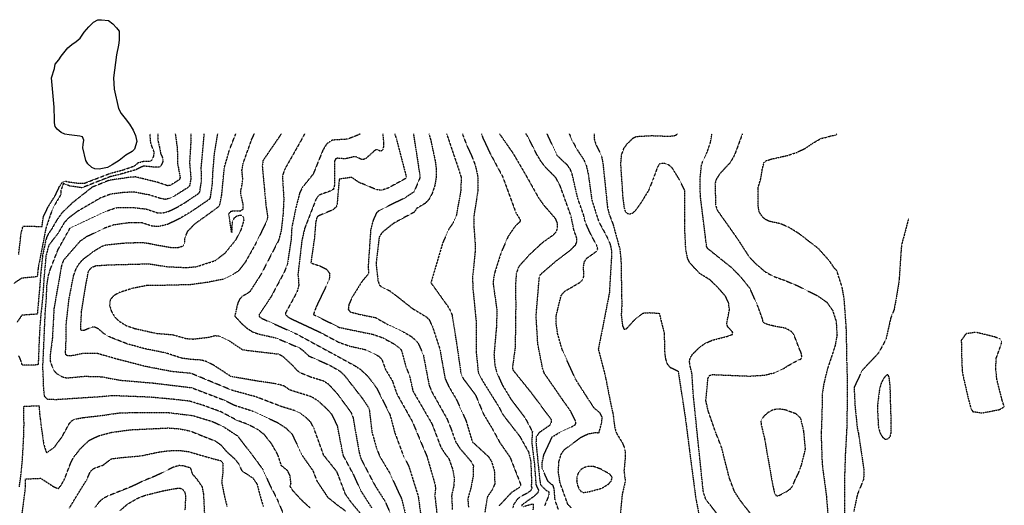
# Model space of a CAD drawing. Header units: feet. Extents: x 2234729 to 2255890, y 588345 to 614924.
# Tile 83 of 88: x 2246168 to 2247584, y 599468 to 600167. Entities that reach past the tile are written whole.
import ezdxf

# ---------------------------------------------------------------- set-up
doc = ezdxf.new("R2010")
doc.units = ezdxf.units.FT
doc.header["$MEASUREMENT"] = 0
doc.linetypes.add('OhDOT_USTN3', pattern=[0.22, 0.165, -0.055])
for name, color, linetype in [('DT_X_Contour_Major', 132, 'OhDOT_USTN3'), ('DT_X_Contour_Minor', 136, 'OhDOT_USTN3'), ('Waterbodies', 7, 'Continuous')]:
    doc.layers.add(name, color=color, linetype=linetype)

msp = doc.modelspace()

# ---------------------------------------------------------------- linework, layer by layer
at = {"layer": 'DT_X_Contour_Major'}
for points in [[(2246166.8, 599829.2), (2246169.2, 599849.3), (2246170.1, 599859.1), (2246173, 599869.9), (2246200.4, 599869.7), (2246202.3, 599883.4), (2246209.3, 599898.1), (2246219.6, 599914.5), (2246225.6, 599927.2), (2246229.6, 599933.1), (2246233.7, 599934.9), (2246239.3, 599933.6), (2246252.7, 599931.8), (2246261.3, 599931.8), (2246297.8, 599945.9), (2246317.9, 599951.3), (2246333.5, 599956.8), (2246338.8, 599961.4), (2246346.5, 599963.4), (2246351.3, 599963.3), (2246355.5, 599963.4), (2246359, 599965.7), (2246361.3, 599971.6), (2246361.5, 599976.9), (2246356.7, 599989.5), (2246355.7, 600002.9)], [(2246452.6, 600002.9), (2246447.8, 599973.4), (2246445.7, 599947.9), (2246444.6, 599926.9), (2246442, 599911.1), (2246440.8, 599908.5), (2246414.9, 599890.9), (2246397.4, 599880.4), (2246380.6, 599872.4), (2246367.7, 599869.4), (2246358.8, 599870), (2246343.7, 599874.9), (2246325, 599874.8), (2246303.2, 599871.7), (2246289.4, 599866.8), (2246264, 599854.5), (2246254.9, 599848.2), (2246231, 599820.8), (2246228.3, 599812.9), (2246217.5, 599751.4), (2246215.3, 599709.5), (2246214.2, 599700.8), (2246212.3, 599686.8), (2246212, 599676.1), (2246215.3, 599666.8), (2246218.4, 599660.9), (2246223.4, 599656.5), (2246229.4, 599653.4), (2246235.7, 599651.7), (2246262.6, 599654.1), (2246285.7, 599653.4), (2246312.6, 599648.4), (2246360.8, 599644.3), (2246415.3, 599637.7), (2246463, 599619.5), (2246477.2, 599612.5), (2246503, 599604.1), (2246538.7, 599587.6), (2246551.2, 599579.5), (2246559.7, 599571.1), (2246574.6, 599539.9), (2246589.9, 599518.1), (2246595.5, 599503.4), (2246611.1, 599480), (2246625, 599468.9), (2246637, 599460.2)], [(2246657.2, 600002.9), (2246657.4, 600002.4), (2246655.6, 600001.4), (2246639.3, 599995.1), (2246617.8, 599993.8), (2246610.6, 599989.1), (2246609.1, 599987.5), (2246604.1, 599979.2), (2246590.3, 599945.1), (2246574.5, 599925.4), (2246570.6, 599917.2), (2246565, 599894.9), (2246559.5, 599868.1), (2246558.5, 599850.4), (2246553, 599814.9), (2246548.7, 599804.2), (2246530, 599769), (2246512.7, 599743), (2246512.8, 599740), (2246516.6, 599737.3), (2246566.4, 599714.9), (2246622.9, 599684.2), (2246649.5, 599669.6), (2246658, 599664.1), (2246668.9, 599654.1), (2246681.4, 599637.2), (2246700.5, 599599.2), (2246707.7, 599572.5), (2246719.7, 599540.2), (2246728, 599523.7), (2246741.3, 599481.2), (2246746.1, 599445.6)], [(2246782.1, 600002.9), (2246798.5, 599954.4), (2246802.9, 599940.6), (2246802.7, 599922.4), (2246795.9, 599884.4), (2246791.8, 599875.4), (2246785.3, 599865.7), (2246776.4, 599845.8), (2246759.5, 599788.6), (2246783.5, 599755.2), (2246787.6, 599748.2), (2246790, 599741.9), (2246796.6, 599700.3), (2246802.7, 599658), (2246805.8, 599651), (2246823.5, 599627.5), (2246835.3, 599599.3), (2246847.9, 599578.5), (2246858.2, 599559.3), (2246873.3, 599537.6), (2246886.3, 599504.3), (2246888.2, 599499.2), (2246888.3, 599496.6), (2246887.2, 599494.2), (2246875.5, 599486.9), (2246857.4, 599467.5)], [(2247207.4, 600002.9), (2247196, 599972.2), (2247189.9, 599961.5), (2247175.4, 599945.9), (2247169.8, 599937.5), (2247168, 599930.9), (2247169, 599899.7), (2247171.1, 599893.2), (2247199.8, 599852.6), (2247216.8, 599826.3), (2247225.7, 599816.8), (2247240.3, 599804.3), (2247251.7, 599798), (2247268.5, 599792), (2247285.4, 599784.9), (2247316, 599769.6), (2247328.7, 599760.7), (2247337.2, 599748.7), (2247342.2, 599733), (2247343.5, 599713.3), (2247340.7, 599698.2), (2247334.3, 599678.3), (2247329.5, 599663.9), (2247327.1, 599654.4), (2247324.2, 599642), (2247322.2, 599627.8), (2247321.8, 599602), (2247320.8, 599573.6), (2247320.7, 599567), (2247322, 599530.6), (2247322.6, 599523.6), (2247327.2, 599489.5), (2247328.2, 599481.3), (2247331.9, 599435.5)], [(2246434.7, 599448.9), (2246432.9, 599484.8), (2246430.9, 599495), (2246423.1, 599506.1), (2246417, 599513), (2246414.4, 599521.3), (2246413.1, 599522.3), (2246403.2, 599525.2), (2246397.1, 599525.5), (2246388.3, 599522.8), (2246363.9, 599510.7), (2246346.5, 599503.7), (2246329.6, 599495.5), (2246294, 599481.3), (2246287.5, 599477.6), (2246282.8, 599473.6), (2246276, 599464.8)]]:
    msp.add_lwpolyline(points, dxfattribs=at)
at = {"layer": 'DT_X_Contour_Minor'}
for points in [[(2246366.7, 600002.9), (2246366.8, 599993.5), (2246369.9, 599981.1), (2246371, 599974.1), (2246372.8, 599970.6), (2246374.2, 599966.6), (2246373.8, 599962.2), (2246371.8, 599957.8), (2246369.3, 599954.8), (2246363.9, 599954.7), (2246346.3, 599956.5), (2246335.5, 599951.2), (2246314.3, 599945), (2246298.2, 599941.1), (2246257.7, 599925.2), (2246240.2, 599927.8), (2246231, 599931.5), (2246227.3, 599920.6), (2246227.2, 599915.3), (2246218, 599899.5), (2246212.7, 599887.6), (2246205.7, 599866.2), (2246202.6, 599850), (2246195.8, 599815.1), (2246194.8, 599809.8), (2246193.4, 599797.5), (2246188, 599796.7), (2246171.3, 599795.2), (2246159.9, 599787.6)], [(2246391.9, 600002.9), (2246394.8, 599982.5), (2246395.3, 599960.2), (2246398.9, 599939.9), (2246397.7, 599936.7), (2246384.5, 599928.5), (2246380.7, 599928.2), (2246367.5, 599932.8), (2246334.9, 599940.8), (2246329, 599940.6), (2246296.8, 599935.9), (2246272.4, 599926), (2246243.4, 599903.1), (2246228.5, 599888.5), (2246221.4, 599878.4), (2246213.9, 599865.3), (2246209.4, 599859), (2246207, 599853.9), (2246205.6, 599849.2), (2246201.2, 599828), (2246198.4, 599801.2), (2246197, 599782.6), (2246193.5, 599743.4), (2246171.3, 599741.9), (2246164.7, 599732.1)], [(2246414.4, 600002.9), (2246414.5, 599994.7), (2246412.5, 599961.6), (2246414.4, 599938.5), (2246412.5, 599928.1), (2246409.2, 599924.9), (2246390.6, 599913.3), (2246383.2, 599909.8), (2246377.5, 599908.5), (2246370.4, 599909.9), (2246354.3, 599915), (2246332.3, 599919), (2246318.3, 599918.5), (2246299, 599916), (2246284.7, 599910.7), (2246250.5, 599890.8), (2246238.2, 599881.5), (2246232, 599874.6), (2246223.2, 599859.5), (2246210.1, 599842.7), (2246209.8, 599841.9), (2246206.1, 599827.5), (2246203.3, 599797.7), (2246201.5, 599770.9), (2246201, 599765.3), (2246198.1, 599737), (2246197.1, 599722.4), (2246196.3, 599708.3), (2246194.8, 599670.3), (2246171.9, 599670.1), (2246169.6, 599677.8), (2246167, 599683.6)], [(2246586.1, 599464.4), (2246574.4, 599474.9), (2246560.5, 599490.1), (2246557.1, 599495.9), (2246558.4, 599499.9), (2246556.9, 599511.2), (2246553.4, 599518.2), (2246544.6, 599525.4), (2246539.3, 599541.5), (2246530.8, 599556.3), (2246520, 599570.1), (2246510.8, 599577.3), (2246497.5, 599584.3), (2246480.4, 599590.7), (2246458.5, 599602.5), (2246432.1, 599612.2), (2246413, 599618.1), (2246390, 599620.8), (2246356.3, 599623.9), (2246301.6, 599626.1), (2246285.2, 599624.5), (2246219.1, 599620.2), (2246216.7, 599620.5), (2246208.7, 599620.6), (2246203.8, 599625.3), (2246202.8, 599636.4), (2246202.3, 599651), (2246201.5, 599668.2), (2246202.8, 599694.9), (2246203.9, 599720.3), (2246205, 599744.6), (2246206.5, 599764.5), (2246207.6, 599787.2), (2246209.9, 599799.9), (2246211, 599803.3), (2246212.4, 599808), (2246223.4, 599836.2), (2246240.6, 599867.1), (2246292.1, 599891.3), (2246306.8, 599896.6), (2246329.7, 599897.1), (2246350, 599894.7), (2246366.1, 599889.4), (2246372.6, 599888.9), (2246381.9, 599891.1), (2246394, 599896.9), (2246406.7, 599904.4), (2246426.1, 599917.5), (2246427.2, 599919.6), (2246429.8, 599935.9), (2246429.3, 599954), (2246432.8, 599992.8), (2246433.6, 600002.9)], [(2246668.8, 599443.8), (2246644.8, 599472.9), (2246636.6, 599484.6), (2246624.5, 599516.6), (2246605.4, 599540.4), (2246591.4, 599579.2), (2246587, 599587.7), (2246580.9, 599593.7), (2246570.8, 599601.4), (2246564.3, 599604.4), (2246545, 599610.3), (2246507.8, 599624.5), (2246473.3, 599633.9), (2246414.6, 599658.2), (2246387.2, 599660.8), (2246349.7, 599668), (2246309.2, 599678.4), (2246279.9, 599686.8), (2246260, 599687), (2246241.8, 599683.2), (2246237.1, 599683.3), (2246234.6, 599685.3), (2246234, 599688.5), (2246234.7, 599695.3), (2246235.3, 599730.2), (2246239.2, 599765.2), (2246245.7, 599798.4), (2246249.3, 599808.5), (2246254.1, 599816.5), (2246259.9, 599822.7), (2246273.5, 599833.2), (2246286.5, 599841.2), (2246291.8, 599843), (2246317.2, 599845.7), (2246343.4, 599846.7), (2246354.2, 599845.3), (2246363.8, 599843.2), (2246385.3, 599839.5), (2246396, 599839.4), (2246403.2, 599841.5), (2246405.4, 599846.3), (2246406, 599853.5), (2246409.9, 599862.8), (2246420.2, 599873.5), (2246445.9, 599892), (2246455.7, 599899.5), (2246458.8, 599914.7), (2246462.5, 599954.2), (2246470, 599980.1), (2246479, 600002.9)], [(2246674.6, 599464.7), (2246658.4, 599490.2), (2246649.1, 599511.2), (2246633.4, 599540.4), (2246625.3, 599582.5), (2246617.5, 599598.9), (2246608.9, 599608), (2246597.5, 599618.5), (2246588, 599624.4), (2246556.6, 599634.3), (2246548.4, 599640.1), (2246538, 599642.9), (2246506.7, 599647.7), (2246472.4, 599653.5), (2246447.2, 599669.9), (2246438, 599674.7), (2246429.6, 599677.3), (2246416.3, 599678.1), (2246402, 599679.8), (2246378, 599687.6), (2246348.7, 599693.5), (2246323.2, 599700.5), (2246299.4, 599709.8), (2246290.5, 599714.4), (2246281.4, 599722.2), (2246276.7, 599724.6), (2246271.7, 599724.6), (2246261.1, 599720), (2246257, 599719.7), (2246255.9, 599721.6), (2246257.2, 599747.1), (2246263.8, 599787.9), (2246267.3, 599805.6), (2246271.8, 599810.7), (2246277.9, 599813.2), (2246297.3, 599814.4), (2246353.9, 599815.9), (2246380.1, 599811.7), (2246407.8, 599810.5), (2246422.4, 599811.8), (2246449.1, 599820.4), (2246463.5, 599831.2), (2246479.6, 599851), (2246487, 599865.6), (2246490.9, 599878.4), (2246490.2, 599883.4), (2246486.4, 599885.5), (2246481, 599884.8), (2246476.2, 599881.3), (2246473.7, 599875.6), (2246473.1, 599861), (2246468.9, 599887.5), (2246472.3, 599891.8), (2246485.9, 599892.1), (2246489.5, 599894.7), (2246489.7, 599900.6), (2246486.3, 599916.1), (2246486.4, 599922.1), (2246487.6, 599927.1), (2246489.1, 599936.9), (2246487.8, 599950.4), (2246489.4, 599959.9), (2246501.9, 599994.8), (2246505.7, 600002.9)], [(2246544.4, 600002.9), (2246518.1, 599964.3), (2246517, 599956.9), (2246522.4, 599899.1), (2246524.6, 599884.9), (2246524.1, 599878.6), (2246506.8, 599843.5), (2246492.3, 599817.7), (2246483.4, 599806.1), (2246475.2, 599800.5), (2246460.2, 599793.5), (2246438.6, 599789.2), (2246414.2, 599785.8), (2246367, 599784.6), (2246351.2, 599784.6), (2246329.5, 599780.3), (2246311.2, 599774.3), (2246303.3, 599769.9), (2246298.3, 599763.9), (2246297.5, 599756.1), (2246300.1, 599747.5), (2246304.8, 599739.7), (2246310.4, 599733.8), (2246321.3, 599727.1), (2246333.6, 599722.8), (2246364.2, 599715.9), (2246388.8, 599713.8), (2246407.6, 599708.3), (2246417.8, 599707.6), (2246439.9, 599710.2), (2246449, 599712.6), (2246454.6, 599712), (2246469.9, 599704.8), (2246488.8, 599692.2), (2246540.9, 599686), (2246546.2, 599683.1), (2246559.9, 599670.4), (2246566.9, 599662.6), (2246571.6, 599659.3), (2246586.8, 599653.2), (2246604.8, 599647.6), (2246611.8, 599643.2), (2246625.1, 599628.7), (2246644.7, 599602), (2246647.7, 599594.1), (2246656.1, 599545.5), (2246659.1, 599535), (2246679.4, 599496.3), (2246693.5, 599474.3), (2246701.3, 599456.3)], [(2246577.9, 600002.9), (2246570.7, 599989.6), (2246549.8, 599952.8), (2246546, 599942.6), (2246548, 599909), (2246546.8, 599885.3), (2246544.1, 599862.9), (2246540.5, 599849.7), (2246514.9, 599800.2), (2246499.2, 599775.8), (2246495.3, 599772.9), (2246488.1, 599768.9), (2246484.4, 599764.8), (2246481.6, 599758.7), (2246477.5, 599740.6), (2246487, 599730.3), (2246494.2, 599723.8), (2246502.7, 599718.2), (2246511.9, 599714.8), (2246536.8, 599709.3), (2246570.5, 599694.9), (2246576.4, 599690.5), (2246583.7, 599683.4), (2246613.5, 599670.2), (2246628, 599662), (2246635, 599655.6), (2246660.9, 599622.3), (2246670.7, 599607.7), (2246674.8, 599573.2), (2246681.7, 599549.4), (2246686, 599538.7), (2246700.8, 599513.9), (2246712, 599489.1), (2246717.4, 599477.7), (2246723.3, 599454.1)], [(2246690.2, 600002.9), (2246691.6, 599989.4), (2246691.3, 599984), (2246690.2, 599980.2), (2246688.6, 599978.3), (2246686.7, 599978), (2246682.5, 599980.1), (2246679.4, 599979.4), (2246665.9, 599967.2), (2246662.1, 599965.8), (2246659.1, 599966.2), (2246652.6, 599969.6), (2246648, 599969.6), (2246635.8, 599966.8), (2246625.1, 599967.7), (2246622.5, 599966.7), (2246621, 599963.9), (2246620.7, 599928.4), (2246619.3, 599923), (2246615.3, 599920.7), (2246599.7, 599915), (2246596.9, 599912.8), (2246594.2, 599908.7), (2246577.9, 599866.5), (2246574, 599849.5), (2246568.3, 599800.3), (2246569.2, 599791.7), (2246569.5, 599785), (2246566.9, 599775.2), (2246550.5, 599745.2), (2246550.7, 599742.5), (2246556.1, 599738), (2246600.2, 599717.4), (2246626.6, 599703.2), (2246642.7, 599697.5), (2246665.1, 599692.5), (2246684, 599683.3), (2246688.9, 599678.6), (2246694.2, 599663.9), (2246704.2, 599647.2), (2246710.4, 599628.9), (2246732.6, 599589.2), (2246753.8, 599538.7), (2246765.7, 599497.6), (2246766, 599492.2), (2246765.2, 599482.7), (2246768.7, 599450.9)], [(2246707.5, 600002.9), (2246710.1, 599994.7), (2246724.2, 599940.7), (2246723, 599938.4), (2246697.7, 599924.6), (2246688.9, 599921.7), (2246681.5, 599922.4), (2246660.2, 599931.4), (2246657.5, 599932), (2246645.5, 599940.2), (2246627.7, 599937.6), (2246624.5, 599900.9), (2246623.3, 599897.7), (2246618.7, 599893.5), (2246597.9, 599884.8), (2246595.7, 599882.9), (2246593.9, 599876.1), (2246592, 599852.8), (2246586.9, 599817.2), (2246601, 599812.4), (2246609, 599808.3), (2246614, 599802), (2246613.3, 599793), (2246594.5, 599753.9), (2246590.6, 599743), (2246628.3, 599724.2), (2246676.2, 599714.4), (2246690.3, 599709.5), (2246707.5, 599700.1), (2246715.3, 599694.2), (2246717.5, 599690.2), (2246723.4, 599668.1), (2246728.8, 599654.7), (2246733.7, 599632.7), (2246761.1, 599585.5), (2246773.7, 599552.2), (2246779.3, 599543.4), (2246785.4, 599535.4), (2246791, 599519.4), (2246793.1, 599507.2), (2246792.5, 599497), (2246789.3, 599482.2), (2246790.3, 599462.6)], [(2246734.4, 600002.9), (2246743.8, 599942), (2246743.4, 599938.9), (2246735.3, 599919.4), (2246722.5, 599910.8), (2246685.1, 599892.5), (2246681, 599888.6), (2246676.4, 599878.3), (2246672.9, 599864.7), (2246669.3, 599812.2), (2246669.8, 599803.7), (2246669.3, 599801), (2246660.2, 599790.2), (2246646.3, 599767.8), (2246641.5, 599757), (2246640.7, 599750.3), (2246643.6, 599746.7), (2246656.9, 599743.1), (2246679.8, 599738.6), (2246697.4, 599728.6), (2246719.8, 599718), (2246730.4, 599711.9), (2246737.5, 599706.1), (2246741.7, 599700.6), (2246748.5, 599685.1), (2246757, 599640.9), (2246760.7, 599631.9), (2246782.7, 599592.7), (2246788.8, 599577.6), (2246795, 599559.8), (2246801.8, 599549.6), (2246816.9, 599532), (2246820.6, 599525.3), (2246820.1, 599509.6), (2246817.2, 599494.2), (2246812.6, 599477.9), (2246813.5, 599465.5)], [(2246756.7, 600002.9), (2246759.2, 599994.3), (2246765.7, 599963.8), (2246767.2, 599952.4), (2246767.1, 599940.4), (2246765, 599928.1), (2246761.2, 599916.8), (2246756.3, 599908), (2246751, 599902.6), (2246739.1, 599895.5), (2246735.5, 599890), (2246718.1, 599880.8), (2246705.3, 599873.7), (2246689.1, 599860.6), (2246685.1, 599854.2), (2246680.6, 599815.6), (2246683.5, 599791.3), (2246685.4, 599785.7), (2246688.5, 599782.3), (2246700.6, 599776.9), (2246717.4, 599763.9), (2246732.9, 599751.6), (2246752.7, 599739.7), (2246756.5, 599736.3), (2246761.7, 599725.7), (2246772.5, 599692.8), (2246779.8, 599650.9), (2246784.8, 599640.1), (2246796.2, 599620.7), (2246810.2, 599589.6), (2246819, 599559.9), (2246842.3, 599538.4), (2246846.6, 599531.7), (2246850.7, 599518.6), (2246851.4, 599499.4), (2246848.5, 599492.2), (2246840.6, 599480.3), (2246837.1, 599458.3)], [(2246805, 600002.9), (2246805.3, 600001), (2246812.2, 599983.7), (2246817.9, 599971.6), (2246823.5, 599957), (2246827.1, 599940.3), (2246827.2, 599922.4), (2246821.1, 599882.9), (2246821.3, 599869.5), (2246823, 599846.4), (2246823, 599832.5), (2246819.4, 599796.1), (2246819.8, 599781.3), (2246824.7, 599731.4), (2246824.7, 599688.4), (2246827.6, 599659.6), (2246833.4, 599648.1), (2246856.6, 599611), (2246863.2, 599598.6), (2246887.3, 599567.6), (2246900.1, 599544.8), (2246903.1, 599531.5), (2246904.2, 599503.2), (2246903.8, 599496.1), (2246904.8, 599492.6), (2246904.3, 599490.8), (2246899.1, 599486.4), (2246887.6, 599480.3), (2246884.1, 599477.5), (2246878.6, 599469.6), (2246877.1, 599464.1)], [(2246832.2, 600002.9), (2246834.2, 599996.9), (2246844.5, 599974.9), (2246862.6, 599941.3), (2246881.7, 599889.3), (2246888.2, 599878.8), (2246887.2, 599875.9), (2246881, 599870.4), (2246870.5, 599855.2), (2246860.3, 599831.6), (2246851.5, 599804), (2246849.5, 599794.7), (2246849, 599787.7), (2246854.5, 599748.4), (2246853.6, 599723.4), (2246850.2, 599685.1), (2246851.5, 599669.8), (2246853.8, 599660.4), (2246862.1, 599641.7), (2246874.3, 599621.5), (2246894.5, 599594.9), (2246905.4, 599574.5), (2246904.5, 599559.5), (2246908.5, 599526.4), (2246910.6, 599498), (2246914.2, 599490.2), (2246913.1, 599486.5), (2246908.8, 599481.9), (2246890.5, 599469), (2246890.3, 599467.3)], [(2246858.2, 600002.9), (2246877.4, 599975.2), (2246896, 599943.4), (2246914.1, 599911.1), (2246921.5, 599900.6), (2246938.3, 599881.2), (2246940.9, 599874.6), (2246941.3, 599867.6), (2246939.4, 599861.5), (2246935, 599856.8), (2246919.8, 599846.2), (2246900.5, 599828.2), (2246885.8, 599811.8), (2246882.3, 599802.2), (2246881.1, 599785.2), (2246881.5, 599756.6), (2246880.7, 599695.7), (2246876.7, 599666.1), (2246877.6, 599662.9), (2246904.4, 599629.6), (2246932.2, 599592.2), (2246932.7, 599587.9), (2246930.2, 599583.3), (2246915.3, 599573), (2246910.9, 599566.9), (2246910.6, 599558.5), (2246915.9, 599506.3), (2246917.2, 599497.8), (2246924.3, 599490.7), (2246929.2, 599487.7), (2246929.2, 599483.2), (2246923.1, 599467.9)], [(2246942.8, 599462.7), (2246938.1, 599475.6), (2246936.8, 599492.4), (2246935.1, 599497.1), (2246932, 599499), (2246927.6, 599503.5), (2246919.6, 599521.5), (2246919.5, 599529.4), (2246921.9, 599540.9), (2246934, 599566.8), (2246944.2, 599573.1), (2246961, 599580.8), (2246967.3, 599584.6), (2246968.1, 599586.7), (2246967.5, 599589.7), (2246960.4, 599603.9), (2246949.6, 599619.2), (2246923, 599657.7), (2246920.4, 599664.1), (2246913.3, 599700.4), (2246910.8, 599741), (2246912, 599755.5), (2246915.4, 599795.9), (2246917.1, 599800.5), (2246940.2, 599820.6), (2246959.8, 599835.2), (2246967.7, 599843.3), (2246969.6, 599848.1), (2246969.1, 599853.4), (2246965, 599865), (2246961.1, 599884.4), (2246945.5, 599927.7), (2246939.4, 599939.4), (2246924.9, 599954.1), (2246918.7, 599961.9), (2246912.2, 599972.6), (2246898.2, 599999.9), (2246896.2, 600002.9)], [(2246961.3, 599465), (2246956.5, 599469.7), (2246945.2, 599500.9), (2246942.7, 599516.9), (2246943.7, 599531.5), (2246946.8, 599541.8), (2246951.3, 599548.4), (2246975.8, 599566.6), (2246985.9, 599571.3), (2246995.3, 599573.1), (2247001.2, 599572.8), (2247005.4, 599588.2), (2247005.7, 599595.2), (2247002.7, 599601.2), (2246994.3, 599608.2), (2246982.5, 599626.4), (2246967.6, 599649.7), (2246948.5, 599691.9), (2246941.8, 599715), (2246939.4, 599731.5), (2246939.8, 599741.6), (2246946.8, 599770.4), (2246952, 599776.4), (2246973.7, 599789), (2246977.6, 599792.8), (2246979.5, 599797.8), (2246979, 599811.5), (2246980, 599818.4), (2246983.9, 599824), (2246998.3, 599834.3), (2246999.4, 599837.3), (2246997.9, 599842.3), (2246988.8, 599859.6), (2246981.5, 599875.8), (2246979.2, 599886), (2246970.7, 599910), (2246962.7, 599944.8), (2246960.2, 599951.5), (2246956.1, 599957.4), (2246941.2, 599971.5), (2246926.6, 600002.9)], [(2246958.4, 600002.9), (2246962.9, 599992.7), (2246969, 599981.4), (2246979.4, 599965.5), (2246983.1, 599956.7), (2246985.8, 599944.5), (2246990.8, 599908.3), (2246996.4, 599890), (2247001, 599876.2), (2247013.7, 599852.5), (2247016.9, 599845), (2247018.8, 599837.8), (2247019.4, 599830.2), (2247016.1, 599773.9), (2247005, 599717), (2247000.2, 599693), (2247010.1, 599655), (2247018, 599615), (2247021.5, 599599.1), (2247023.7, 599580.9), (2247026.2, 599572.4), (2247035.2, 599557.5), (2247038.5, 599548.9), (2247039.1, 599538.5), (2247037.1, 599518), (2247039, 599503.1), (2247034.6, 599484.3), (2247032, 599457.7)], [(2246994.1, 600002.9), (2246994.5, 599994.8), (2246996.6, 599987.5), (2247004.6, 599971.7), (2247006.8, 599961.1), (2247013.4, 599897.2), (2247016.1, 599886.5), (2247021.2, 599873.3), (2247031.1, 599837.3), (2247032.8, 599821.9), (2247034, 599755.8), (2247033.2, 599742.1), (2247035.1, 599726.4), (2247037.3, 599721.8), (2247040.7, 599722.4), (2247054.3, 599737.3), (2247064.6, 599745), (2247074.1, 599745.6), (2247087.8, 599744.7), (2247094.9, 599716.3), (2247095.7, 599687.6), (2247096.9, 599678.8), (2247099.4, 599671.5), (2247103.3, 599667.1), (2247115, 599661.5), (2247125.1, 599596), (2247133, 599534.5), (2247140.4, 599478.2), (2247145.6, 599452)], [(2247131.8, 599670.7), (2247131.4, 599676.3), (2247133, 599681.5), (2247136.3, 599686.5), (2247146.9, 599696.6), (2247154.2, 599701.6), (2247163.7, 599705.8), (2247186.2, 599711.7), (2247193, 599714.3), (2247193.5, 599717.5), (2247186.3, 599725.3), (2247184.9, 599729.9), (2247188.8, 599749.5), (2247187.6, 599759.7), (2247183.1, 599769.3), (2247172.9, 599781), (2247161.1, 599792.6), (2247146.3, 599801.7), (2247132.1, 599816.8), (2247128.7, 599823.3), (2247126.1, 599836.4), (2247124.9, 599858.1), (2247124.7, 599921.3), (2247116.9, 599936.8), (2247106.9, 599953.3), (2247101.9, 599957.8), (2247097.4, 599959.8), (2247090.6, 599960.5), (2247087.9, 599959.1), (2247085.3, 599954.9), (2247078.9, 599937.4), (2247072.5, 599921.5), (2247061.8, 599904), (2247053, 599891.5), (2247048.7, 599888.1), (2247044.8, 599887.1), (2247041.6, 599888.3), (2247039.3, 599891.5), (2247037.8, 599896.4), (2247035.9, 599910.4), (2247032.6, 599959.9), (2247033.8, 599972.7), (2247037.2, 599982.2), (2247041.8, 599988.6), (2247050.6, 599997), (2247054.9, 599999.1), (2247077.1, 600000.3), (2247101.8, 599999.4), (2247110.3, 600000.3), (2247114.5, 600002.9)], [(2247235.5, 599435.2), (2247204.8, 599474.8), (2247196.1, 599488.1), (2247188.5, 599508.3), (2247177.6, 599551.5), (2247169.3, 599572.6), (2247158.3, 599604), (2247154.9, 599618.9), (2247157.9, 599650.5), (2247159.5, 599655.1), (2247164.3, 599656.5), (2247217.2, 599654.3), (2247238.9, 599655.6), (2247255.1, 599659.5), (2247266.3, 599664.9), (2247274.1, 599670), (2247275.1, 599670.5), (2247286.7, 599676.9), (2247291.9, 599679.1), (2247293, 599682.3), (2247291.9, 599687.9), (2247289.8, 599692.5), (2247281.3, 599714.5), (2247278.1, 599718.2), (2247272.7, 599721.4), (2247269.7, 599723), (2247251.1, 599726.6), (2247240.2, 599729.6), (2247236.6, 599732.3), (2247236.7, 599735.3), (2247230.4, 599753.2), (2247218.4, 599780.4), (2247206, 599795.8), (2247192.6, 599809.7), (2247157.7, 599837.6), (2247155.9, 599841.2), (2247154.3, 599854.5), (2247147, 599913.5), (2247146.7, 599938.7), (2247148.4, 599957), (2247150.7, 599964.1), (2247156.8, 599976.5), (2247161.9, 599991.9), (2247163.7, 600002.9)], [(2247355, 599446.8), (2247354.5, 599473.4), (2247354.5, 599479.1), (2247354.8, 599510.7), (2247355, 599516.7), (2247355.9, 599542.7), (2247356.2, 599547.9), (2247357.8, 599577.3), (2247358, 599583.7), (2247358.5, 599615.7), (2247358.6, 599621.1), (2247358.6, 599647.3), (2247357.8, 599675.3), (2247357.7, 599681.7), (2247357.1, 599716.6), (2247356.8, 599724.3), (2247354.1, 599761.3), (2247353.6, 599766.4), (2247351.1, 599780.7), (2247350.6, 599783.2), (2247343.2, 599805.9), (2247340, 599809.3), (2247332.1, 599820.6), (2247317.8, 599836.6), (2247311.7, 599841.8), (2247310.3, 599842.6), (2247288.9, 599859.2), (2247273.7, 599868.6), (2247261.7, 599873.6), (2247245.7, 599877), (2247240.3, 599879.7), (2247236.3, 599883.3), (2247231.7, 599890.3), (2247230, 599899.9), (2247230, 599925.1), (2247233.9, 599938.5), (2247235.9, 599951.2), (2247238.5, 599961.5), (2247241.8, 599964.2), (2247248.4, 599966.4), (2247272.5, 599971.8), (2247286.2, 599976.3), (2247298.3, 599982.4), (2247308.6, 599989.3), (2247320.4, 599996.3), (2247328.3, 599998), (2247334, 599999.7), (2247341.3, 600001.2), (2247342.2, 600001.5), (2247343.1, 600002.9)], [(2247446.1, 599880.3), (2247441.2, 599861.2), (2247436.2, 599843), (2247434.9, 599825.1), (2247432.9, 599794.9), (2247432.3, 599789), (2247428.3, 599765), (2247425.4, 599749.5), (2247420.8, 599738.3), (2247418.6, 599728.6), (2247413.8, 599707.1), (2247403, 599687.3), (2247383.2, 599666.3), (2247379.5, 599662.1), (2247368, 599638), (2247369.3, 599612.1), (2247369.8, 599606.4), (2247372.8, 599577.9), (2247374.2, 599572.4), (2247382.2, 599518.9), (2247381.7, 599505.8), (2247372.8, 599484.2), (2247367.5, 599459.4)], [(2247529.8, 599715.4), (2247528.2, 599714.1), (2247522.2, 599705.9), (2247522.4, 599688.2), (2247523.4, 599663), (2247524.2, 599656.8), (2247532.4, 599621.1), (2247535.8, 599608.3), (2247538.6, 599603.3), (2247552.2, 599601.3), (2247577.3, 599606.2), (2247584, 599610.3), (2247581.1, 599619), (2247573.3, 599649.7), (2247571.7, 599665.2), (2247572.5, 599680.2), (2247579.2, 599698.8), (2247580.3, 599703.2), (2247578.1, 599707.6), (2247570, 599710.7), (2247543.1, 599717.3), (2247529.8, 599715.4)], [(2247190.1, 599430.9), (2247154.7, 599477.3), (2247151.2, 599488.3), (2247148.9, 599510.4), (2247142.9, 599568.3), (2247136.8, 599628.1), (2247134.9, 599658.3), (2247131.8, 599670.7)], [(2247420.1, 599631.7), (2247420.2, 599632.5), (2247419.9, 599640), (2247418.5, 599652.4), (2247417, 599656), (2247414.2, 599655.8), (2247410.9, 599651.2), (2247407.5, 599645.5), (2247404.7, 599636.3), (2247401.5, 599610.9), (2247403, 599580.4), (2247405.6, 599572), (2247408.9, 599566.6), (2247412.5, 599563.7), (2247415.7, 599563.4), (2247420, 599567.2), (2247421.4, 599573), (2247421.5, 599587.7), (2247420.5, 599618.1), (2247420.1, 599631.7)], [(2246167.8, 599495.1), (2246170, 599511.6), (2246172, 599531.3), (2246172.4, 599537.4), (2246174.2, 599569.9), (2246174.5, 599585.9), (2246174, 599611), (2246196, 599611.6), (2246196.8, 599600.4), (2246197.7, 599594), (2246199, 599582.5), (2246202.7, 599556.6), (2246205.7, 599546.9), (2246206.3, 599545.2), (2246207.7, 599544.5), (2246218.8, 599552.9), (2246229.3, 599567.2), (2246239.5, 599585.9), (2246243.1, 599590), (2246248, 599592.5), (2246259.3, 599594.6), (2246284.9, 599597.5), (2246311.8, 599601.4), (2246333.1, 599601.9), (2246382.8, 599601.7), (2246417, 599597.6), (2246445.6, 599588.9), (2246461.9, 599581.1), (2246481.4, 599568.4), (2246505.9, 599536.4), (2246517.6, 599520.4), (2246528.7, 599495.8), (2246538.1, 599477.8), (2246547.1, 599456.5)], [(2247278.9, 599602), (2247269.6, 599605.5), (2247263.2, 599606.7), (2247256.7, 599606.8), (2247250.3, 599605.2), (2247244.3, 599601.8), (2247239.2, 599597.4), (2247235.7, 599593), (2247234, 599589.6), (2247234.4, 599585), (2247239.3, 599564), (2247250.8, 599498.4), (2247253.5, 599486.5), (2247256, 599482), (2247259.5, 599482.2), (2247270.9, 599488), (2247276.1, 599491.9), (2247279.5, 599495.7), (2247284.1, 599507), (2247287.9, 599514.3), (2247290.9, 599522.1), (2247292.5, 599526.7), (2247298.1, 599549.3), (2247295.8, 599574.7), (2247291.4, 599593.4), (2247284.9, 599599.8), (2247278.9, 599602)], [(2246171.1, 599450.6), (2246175.4, 599484.4), (2246176.7, 599495.5), (2246176.6, 599506.3), (2246198.5, 599507.3), (2246216.8, 599495.4), (2246221.6, 599493.3), (2246224.1, 599492.7), (2246227.7, 599497.2), (2246232.7, 599506), (2246241.7, 599529.5), (2246246, 599537.7), (2246255.4, 599549.7), (2246268.1, 599561.9), (2246281.7, 599568.4), (2246299.7, 599573.3), (2246327.5, 599577.1), (2246382, 599579.7), (2246398.1, 599578.5), (2246413.9, 599575.2), (2246432.9, 599567.5), (2246449.7, 599560.9), (2246457.5, 599555.2), (2246466.1, 599545.4), (2246477.5, 599535.1), (2246483.3, 599527.8), (2246487.5, 599518.2), (2246503.4, 599507.8), (2246509.5, 599498.9), (2246515.4, 599476.6), (2246518.6, 599466.8)], [(2246239.7, 599464.4), (2246254.8, 599489.3), (2246264.7, 599505.1), (2246269.1, 599515.3), (2246271.8, 599519.1), (2246275.5, 599521.7), (2246288.3, 599526.3), (2246300.1, 599535.4), (2246318.5, 599537.5), (2246342.9, 599539.6), (2246367.4, 599544.9), (2246382.2, 599546.9), (2246397.5, 599547.4), (2246411.4, 599545.6), (2246446.6, 599535.3), (2246457.2, 599532.8), (2246460.1, 599529.7), (2246460.5, 599517.3), (2246458.7, 599501.9), (2246462, 599484), (2246466.3, 599466.8)], [(2246985.7, 599487.7), (2247005.1, 599492.9), (2247014.7, 599498.8), (2247019, 599503.6), (2247020.1, 599508.7), (2247016.5, 599513.5), (2247003.1, 599520.8), (2246993.4, 599524.2), (2246984.2, 599524), (2246979, 599522.3), (2246974.5, 599519.3), (2246971.2, 599514.8), (2246969.4, 599509.2), (2246969.1, 599503.2), (2246970.3, 599497.2), (2246972.5, 599492), (2246975.4, 599488.4), (2246978.6, 599486.8), (2246985.7, 599487.7)], [(2246312.6, 599460.9), (2246323.8, 599470.5), (2246338.3, 599478.8), (2246348.6, 599482.8), (2246374.7, 599489.3), (2246393.8, 599492.8), (2246398.4, 599493.1), (2246401.3, 599492.2), (2246403.8, 599490.1), (2246405.7, 599486.8), (2246406.8, 599482), (2246405.8, 599461.2)], [(2246892.9, 599466.8), (2246905.9, 599470.5), (2246906.7, 599469.6), (2246906.3, 599462.1)]]:
    msp.add_lwpolyline(points, dxfattribs=at)
at = {"layer": 'Waterbodies'}
msp.add_lwpolyline([(2246213.9, 600083.4), (2246218.4, 600097), (2246219.4, 600103.2), (2246224.3, 600109.5), (2246227.8, 600114.7), (2246231.6, 600119.2), (2246237.5, 600126.5), (2246243.1, 600131.3), (2246249.6, 600135.8), (2246255.2, 600140.7), (2246261.1, 600149), (2246267.7, 600157), (2246274.3, 600163.3), (2246280.6, 600167.1), (2246286.1, 600167.1), (2246295.8, 600165.7), (2246302.1, 600161.2), (2246307.6, 600155.6), (2246311.1, 600150.8), (2246311.5, 600137.6), (2246310.4, 600130.3), (2246307.6, 600116.7), (2246303.1, 600083.4), (2246304.2, 600067.1), (2246310.1, 600039.3), (2246314.2, 600032), (2246319.8, 600024.7), (2246326, 600016.7), (2246331.6, 600008.1), (2246334.7, 600000.4), (2246336.5, 599991.7), (2246333.3, 599981), (2246329.9, 599977.2), (2246320.8, 599972), (2246311.5, 599964.7), (2246301, 599958.4), (2246294.4, 599954.2), (2246282.3, 599951.8), (2246276.4, 599952.5), (2246272.2, 599954.2), (2246266.3, 599959.5), (2246263.5, 599964.3), (2246259, 599982.7), (2246259.4, 599987.6), (2246260.4, 599993.8), (2246258.7, 599998.7), (2246254.9, 599999.4), (2246239.2, 600001.5), (2246233, 600002.2), (2246227.8, 600004.9), (2246222.2, 600009.5), (2246219.1, 600013.3), (2246218.4, 600018.5), (2246218.4, 600023), (2246217.7, 600041.1), (2246213.9, 600083.4)], close=True, dxfattribs=at)

doc.saveas('drawing.dxf')
